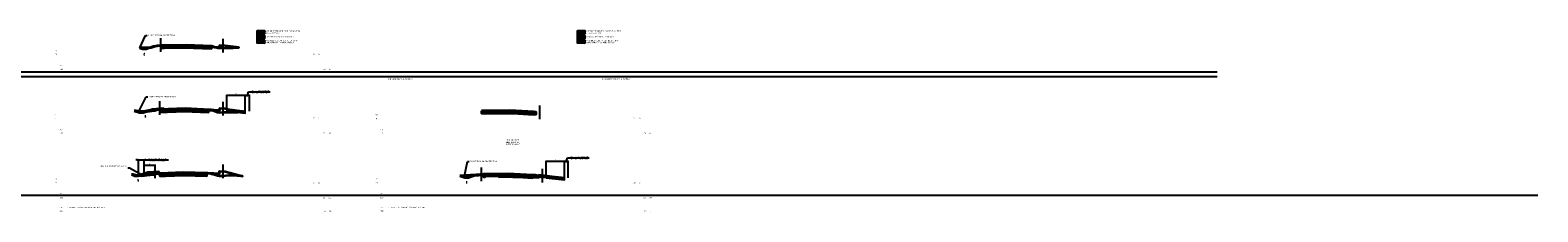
# Model space of a CAD drawing. Header units: feet. Extents: x 2296963 to 2300087, y 574586 to 575596.
# Tile 9 of 9: x 2299264 to 2300087, y 574600 to 574699. Entities that reach past the tile are written whole.
import ezdxf
from ezdxf import colors
from ezdxf.entities.mleader import LeaderData, LeaderLine
from ezdxf.enums import TextEntityAlignment as Align
from ezdxf.math import Vec2, Vec3

# ---------------------------------------------------------------- set-up
doc = ezdxf.new("R2010")
doc.units = ezdxf.units.FT
doc.header["$LTSCALE"] = 5
doc.header["$MEASUREMENT"] = 0
for name, color, linetype in [('0_Xref', 7, 'Continuous'), ('DR_P_Flow_Arrow', 151, 'Continuous'), ('DR_P_Text', 7, 'Continuous'), ('SH_Text', 7, 'Continuous'), ('XS_P_Annotation', 7, 'Continuous'), ('XS_P_Finished_Grade_Seeded', 3, 'Continuous'), ('XS_P_Subgrade', 4, 'Continuous'), ('XS_P_Undercut', 230, 'Continuous'), ('XS_P_Undercut2', 230, 'Continuous')]:
    doc.layers.add(name, color=color, linetype=linetype)
doc.layers.add('SC_Scratch1', color=7, linetype='Continuous', plot=False)
doc.layers.add('VL_Cut_Volume', color=3, linetype='Continuous', lineweight=35, true_color=0x00ff00, plot=False)
doc.layers.add('VL_Fill_Volume', color=5, linetype='Continuous', lineweight=35, true_color=0x0000ff, plot=False)
doc.styles.add('Slanted-Normal', font='font31.shx', dxfattribs={"height": 0.14})
doc.dimstyles.new('Dec-0  Slanted', dxfattribs={"dimtxt": 0.14, "dimasz": 0.14, "dimexe": 0.07, "dimexo": 0.07, "dimgap": 0.07, "dimtad": 1, "dimdec": 0, "dimzin": 3, "dimdsep": 46, "dimtxsty": 'Slanted-Normal', "dimblk": 'Dim1', "dimcen": 0, "dimclrd": 95, "dimclre": 95, "dimclrt": 7, "dimaunit": 1, "dimadec": 5, "dimazin": 3, "dimtfac": 1, "dimtdec": 0, "dimtmove": 1, "dimatfit": 0, "dimldrblk": 'Dim1', "dimfxl": 1, "dimtolj": 1, "dimtzin": 0, "dimlwd": -1, "dimlwe": -1, "dimarcsym": 0})

# ---------------------------------------------------------------- blocks, each defined once
blk = doc.blocks.new('DFL-P')
at = {"layer": 'DR_P_Flow_Arrow', "color": 151, "linetype": 'Continuous', "lineweight": 13}
blk.add_open_spline([(-0.08, 0), (-0.08, 0), (-0.08, 0), (-0.08, 0), (-0.09, 0), (-0.11, 0.01), (-0.12, 0.01), (-0.12, 0.01), (-0.13, 0.01), (-0.14, 0.01), (-0.15, 0.02), (-0.17, -0.02), (-0.18, -0.02), (-0.2, -0.02), (-0.21, 0.02), (-0.23, 0.02), (-0.25, 0.02), (-0.27, -0.03), (-0.28, -0.02), (-0.29, -0.02), (-0.29, 0), (-0.3, 0), (-0.31, 0), (-0.33, 0), (-0.35, 0)], degree=3, knots=[0, 0, 0, 0, 0.009646, 0.009646, 0.009646, 0.112481, 0.112481, 0.112481, 0.179673, 0.179673, 0.179673, 0.350625, 0.350625, 0.350625, 0.544565, 0.544565, 0.544565, 0.756426, 0.756426, 0.756426, 0.832712, 0.832712, 0.832712, 1, 1, 1, 1], dxfattribs=at)
at = {"layer": 'DR_P_Flow_Arrow', "color": 151, "linetype": 'Continuous', "lineweight": 0, "extrusion": (0, 0, -1)}
blk.add_solid([(0.08, 0.02), (0, 0), (0.08, -0.02)], dxfattribs=at)
blk = doc.blocks.new('Dim1')
h = blk.add_hatch(color=4)
h.dxf.hatch_style = 1
h.paths.add_polyline_path([(0, 0), (-1, -0.2), (-1, 0.2)])
at = {"color": 4}
blk.add_lwpolyline([(0, 0), (-1, -0.2), (-1, 0.2), (0, 0)], dxfattribs=at)
blk = doc.blocks.new('*D968')
at = {"layer": 'Defpoints', "color": 0, "transparency": 16777216}
for p in [(2299326.03, 574625.2), (2299326.03, 574620.56), (2299332.04, 574621.55)]:
    blk.add_point(p, dxfattribs=at)
at = {"layer": 'SH_Text', "color": 95, "linetype": 'Continuous', "transparency": 16777216}
for p, q in [((2299326.03, 574620.91), (2299326.03, 574625.55)), ((2299331.34, 574625.2), (2299326.73, 574625.2)), ((2299332.04, 574621.9), (2299332.04, 574625.55))]:
    blk.add_line(p, q, dxfattribs=at)
at = {"layer": 'SH_Text', "color": 95, "transparency": 16777216, "xscale": 0.7000000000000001, "yscale": 0.7000000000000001, "zscale": 0.7000000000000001, "rotation": 180}
blk.add_blockref('Dim1', (2299326.03, 574625.2), dxfattribs=at)
at = {"layer": 'SH_Text', "color": 95, "transparency": 16777216, "xscale": 0.7000000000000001, "yscale": 0.7000000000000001, "zscale": 0.7000000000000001}
blk.add_blockref('Dim1', (2299332.04, 574625.2), dxfattribs=at)
at = {"layer": 'SH_Text', "color": 7, "transparency": 16777216, "insert": (2299329.03, 574625.9), "char_height": 0.7, "attachment_point": 5, "style": 'Slanted-Normal'}
blk.add_mtext("\\A1;6'", dxfattribs=at)
blk = doc.blocks.new('*D987')
at = {"layer": 'Defpoints', "color": 0, "transparency": 16777216}
for p in [(2299322.93, 574628.21), (2299322.93, 574619.53), (2299326.03, 574620.56)]:
    blk.add_point(p, dxfattribs=at)
at = {"layer": 'SH_Text', "color": 95, "linetype": 'Continuous', "transparency": 16777216}
for p, q in [((2299322.23, 574628.21), (2299321.53, 574628.21)), ((2299322.93, 574619.88), (2299322.93, 574628.56)), ((2299322.93, 574628.21), (2299326.03, 574628.21)), ((2299326.03, 574620.91), (2299326.03, 574628.56)), ((2299326.73, 574628.21), (2299339.27, 574628.21))]:
    blk.add_line(p, q, dxfattribs=at)
at = {"layer": 'SH_Text', "color": 95, "transparency": 16777216, "xscale": 0.7000000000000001, "yscale": 0.7000000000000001, "zscale": 0.7000000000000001}
blk.add_blockref('Dim1', (2299322.93, 574628.21), dxfattribs=at)
at = {"layer": 'SH_Text', "color": 95, "transparency": 16777216, "xscale": 0.7000000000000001, "yscale": 0.7000000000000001, "zscale": 0.7000000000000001, "rotation": 180}
blk.add_blockref('Dim1', (2299326.03, 574628.21), dxfattribs=at)
at = {"layer": 'SH_Text', "color": 7, "transparency": 16777216, "char_height": 0.7, "width": 11.3973, "attachment_point": 5, "style": 'Slanted-Normal'}
for s, insert in [("\\A1;MIN. 2' OFFSET FROM", (2299333.35, 574628.91)), ('\\A1;BOTTOM OF SLOPE', (2299333.35, 574627.51))]:
    blk.add_mtext(s, dxfattribs=dict(at, insert=insert))
blk = doc.blocks.new('*D1008')
at = {"layer": 'Defpoints', "color": 0, "transparency": 16777216}
for p in [(2299371.23, 574663.37), (2299371.23, 574655.89), (2299381.23, 574654.57)]:
    blk.add_point(p, dxfattribs=at)
at = {"layer": 'SH_Text', "color": 95, "linetype": 'Continuous', "transparency": 16777216}
for p, q in [((2299371.23, 574656.24), (2299371.23, 574663.72)), ((2299380.53, 574663.37), (2299371.93, 574663.37)), ((2299381.23, 574654.92), (2299381.23, 574663.72))]:
    blk.add_line(p, q, dxfattribs=at)
at = {"layer": 'SH_Text', "color": 95, "transparency": 16777216, "xscale": 0.7000000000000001, "yscale": 0.7000000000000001, "zscale": 0.7000000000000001, "rotation": 180}
blk.add_blockref('Dim1', (2299371.23, 574663.37), dxfattribs=at)
at = {"layer": 'SH_Text', "color": 95, "transparency": 16777216, "xscale": 0.7000000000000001, "yscale": 0.7000000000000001, "zscale": 0.7000000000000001}
blk.add_blockref('Dim1', (2299381.23, 574663.37), dxfattribs=at)
at = {"layer": 'SH_Text', "color": 7, "transparency": 16777216, "insert": (2299376.23, 574664.07), "char_height": 0.7, "attachment_point": 5, "style": 'Slanted-Normal'}
blk.add_mtext("\\A1;10'", dxfattribs=at)
blk = doc.blocks.new('*D1009')
at = {"layer": 'Defpoints', "color": 0, "transparency": 16777216}
for p in [(2299381.23, 574663.37), (2299381.23, 574654.57), (2299383.52, 574654.38)]:
    blk.add_point(p, dxfattribs=at)
at = {"layer": 'SH_Text', "color": 95, "linetype": 'Continuous', "transparency": 16777216}
for p, q in [((2299380.53, 574663.37), (2299379.83, 574663.37)), ((2299381.23, 574654.92), (2299381.23, 574663.72)), ((2299383.52, 574663.37), (2299381.23, 574663.37)), ((2299383.52, 574663.37), (2299381.23, 574663.37)), ((2299382.38, 574663.37), (2299382.95, 574665.3)), ((2299382.95, 574665.3), (2299394.79, 574665.3)), ((2299383.52, 574654.73), (2299383.52, 574663.72))]:
    blk.add_line(p, q, dxfattribs=at)
at = {"layer": 'SH_Text', "color": 95, "transparency": 16777216}
for p, q in [((2299381.93, 574663.37), (2299382.63, 574663.37)), ((2299382.82, 574663.37), (2299382.12, 574663.37))]:
    blk.add_line(p, q, dxfattribs=at)
at = {"layer": 'SH_Text', "color": 95, "transparency": 16777216, "xscale": 0.7000000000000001, "yscale": 0.7000000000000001, "zscale": 0.7000000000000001, "rotation": 180}
blk.add_blockref('Dim1', (2299381.23, 574663.37), dxfattribs=at)
at = {"layer": 'SH_Text', "color": 95, "transparency": 16777216, "xscale": 0.7000000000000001, "yscale": 0.7000000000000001, "zscale": 0.7000000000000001}
blk.add_blockref('Dim1', (2299383.52, 574663.37), dxfattribs=at)
at = {"layer": 'SH_Text', "color": 7, "transparency": 16777216, "char_height": 0.7, "width": 12.4424, "attachment_point": 5, "style": 'Slanted-Normal'}
for s, insert in [("\\A1;MIN. 2' OFFSET FROM", (2299389.52, 574666)), ('\\A1;BOTTOM OF SLOPE', (2299389.52, 574664.6))]:
    blk.add_mtext(s, dxfattribs=dict(at, insert=insert))
blk = doc.blocks.new('*D1010')
at = {"layer": 'Defpoints', "color": 0, "transparency": 16777216}
for p in [(2299545.5, 574627.35), (2299545.5, 574619.42), (2299555.5, 574618.31)]:
    blk.add_point(p, dxfattribs=at)
at = {"layer": 'SH_Text', "color": 95, "linetype": 'Continuous', "transparency": 16777216}
for p, q in [((2299545.5, 574619.77), (2299545.5, 574627.7)), ((2299554.8, 574627.35), (2299546.2, 574627.35)), ((2299555.5, 574618.66), (2299555.5, 574627.7))]:
    blk.add_line(p, q, dxfattribs=at)
at = {"layer": 'SH_Text', "color": 95, "transparency": 16777216, "xscale": 0.7000000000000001, "yscale": 0.7000000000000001, "zscale": 0.7000000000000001, "rotation": 180}
blk.add_blockref('Dim1', (2299545.5, 574627.35), dxfattribs=at)
at = {"layer": 'SH_Text', "color": 95, "transparency": 16777216, "xscale": 0.7000000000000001, "yscale": 0.7000000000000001, "zscale": 0.7000000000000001}
blk.add_blockref('Dim1', (2299555.5, 574627.35), dxfattribs=at)
at = {"layer": 'SH_Text', "color": 7, "transparency": 16777216, "insert": (2299550.5, 574628.05), "char_height": 0.7, "attachment_point": 5, "style": 'Slanted-Normal'}
blk.add_mtext("\\A1;10'", dxfattribs=at)
blk = doc.blocks.new('*D1011')
at = {"layer": 'Defpoints', "color": 0, "transparency": 16777216}
for p in [(2299555.5, 574627.35), (2299555.5, 574618.31), (2299557.49, 574618.1)]:
    blk.add_point(p, dxfattribs=at)
at = {"layer": 'SH_Text', "color": 95, "linetype": 'Continuous', "transparency": 16777216}
for p, q in [((2299554.8, 574627.35), (2299554.1, 574627.35)), ((2299555.5, 574618.66), (2299555.5, 574627.7)), ((2299557.49, 574627.35), (2299555.5, 574627.35)), ((2299557.49, 574627.35), (2299555.5, 574627.35)), ((2299556.5, 574627.35), (2299557.07, 574629.28)), ((2299557.07, 574629.28), (2299568.91, 574629.28)), ((2299557.49, 574618.45), (2299557.49, 574627.7))]:
    blk.add_line(p, q, dxfattribs=at)
at = {"layer": 'SH_Text', "color": 95, "transparency": 16777216}
for p, q in [((2299556.79, 574627.35), (2299556.09, 574627.35)), ((2299556.2, 574627.35), (2299556.9, 574627.35))]:
    blk.add_line(p, q, dxfattribs=at)
at = {"layer": 'SH_Text', "color": 95, "transparency": 16777216, "xscale": 0.7000000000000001, "yscale": 0.7000000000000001, "zscale": 0.7000000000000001, "rotation": 180}
blk.add_blockref('Dim1', (2299555.5, 574627.35), dxfattribs=at)
at = {"layer": 'SH_Text', "color": 95, "transparency": 16777216, "xscale": 0.7000000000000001, "yscale": 0.7000000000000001, "zscale": 0.7000000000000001}
blk.add_blockref('Dim1', (2299557.49, 574627.35), dxfattribs=at)
at = {"layer": 'SH_Text', "color": 7, "transparency": 16777216, "char_height": 0.7, "width": 12.4424, "attachment_point": 5, "style": 'Slanted-Normal'}
for s, insert in [("\\A1;MIN. 2' OFFSET FROM", (2299563.65, 574629.98)), ('\\A1;BOTTOM OF SLOPE', (2299563.65, 574628.58))]:
    blk.add_mtext(s, dxfattribs=dict(at, insert=insert))

msp = doc.modelspace()

# ---------------------------------------------------------------- hatches: boundary and pattern name
at = {"layer": 'XS_P_Finished_Grade_Seeded'}
h = msp.add_hatch(dxfattribs=at)
h.set_pattern_fill('ANSI38', color=256, scale=3)
h.set_pattern_definition([(45, (874.99828, 25.5655), (-0.265165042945, 0.265165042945), []), (135, (874.99828, 25.5655), (-0.795495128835, 0.265165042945), [0.9375, -0.5625])])
h.paths.add_polyline_path([(2299391.663, 574693.49), (2299387.663, 574693.49), (2299387.663, 574691.74), (2299391.663, 574691.74)])
h = msp.add_hatch(dxfattribs=at)
h.set_pattern_fill('ANSI38', color=256, scale=3)
h.set_pattern_definition([(45, (1049.99793, 25.5655), (-0.265165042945, 0.265165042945), []), (135, (1049.99793, 25.5655), (-0.795495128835, 0.265165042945), [0.9375, -0.5625])])
h.paths.add_polyline_path([(2299566.663, 574693.49), (2299562.663, 574693.49), (2299562.663, 574691.74), (2299566.663, 574691.74)])
h = msp.add_hatch(dxfattribs=at)
h.set_pattern_fill('ANSI38', color=256, scale=3)
h.set_pattern_definition([(45, (1297.0776, -30.8732), (-0.265165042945, 0.265165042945), []), (135, (1297.0776, -30.8732), (-0.795495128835, 0.265165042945), [0.9375, -0.5625])])
h.paths.add_polyline_path([(2299371.233, 574654.894), (2299381.233, 574653.644), (2299381.233, 574654.644), (2299371.233, 574655.894)])
h = msp.add_hatch(dxfattribs=at)
h.set_pattern_fill('ANSI38', color=256, scale=3)
h.set_pattern_definition([(45, (1232.54155, -74.3294), (-0.265165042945, 0.265165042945), []), (135, (1232.54155, -74.3294), (-0.795495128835, 0.265165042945), [0.9375, -0.5625])])
h.paths.add_polyline_path([(2299326.03, 574619.56), (2299328.036, 574620.229), (2299332.031, 574620.549), (2299332.031, 574621.549), (2299328.036, 574621.229), (2299326.03, 574620.56)])
h = msp.add_hatch(dxfattribs=at)
h.set_pattern_fill('ANSI38', color=256, scale=3)
h.set_pattern_definition([(45, (1471.34724, -67.3926), (-0.265165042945, 0.265165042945), []), (135, (1471.34724, -67.3926), (-0.795495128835, 0.265165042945), [0.9375, -0.5625])])
h.paths.add_polyline_path([(2299545.503, 574618.415), (2299555.503, 574617.304), (2299555.503, 574618.305), (2299545.503, 574619.416)])
at = {"layer": 'XS_P_Undercut'}
h = msp.add_hatch(dxfattribs=at)
h.set_pattern_fill('ANSI37', color=256, scale=3)
h.set_pattern_definition([(45, (1395.01695, -6.69204), (-0.265165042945, 0.265165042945), []), (135, (1395.01695, -6.69204), (-0.265165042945, -0.265165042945), [])])
h.paths.add_polyline_path([(2299391.663, 574698.709), (2299387.663, 574698.709), (2299387.663, 574696.959), (2299391.663, 574696.959)])
h = msp.add_hatch(dxfattribs=at)
h.set_pattern_fill('ANSI37', color=256, scale=3)
h.set_pattern_definition([(45, (1570.0166, -6.69204), (-0.265165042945, 0.265165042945), []), (135, (1570.0166, -6.69204), (-0.265165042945, -0.265165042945), [])])
h.paths.add_polyline_path([(2299566.663, 574698.709), (2299562.663, 574698.709), (2299562.663, 574696.959), (2299566.663, 574696.959)])
at = {"layer": 'XS_P_Undercut2'}
h = msp.add_hatch(dxfattribs=at)
h.set_pattern_fill('ANSI31', color=256, scale=3)
h.set_pattern_definition([(45, (1399.99724, -0.32678), (-0.265165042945, 0.265165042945), [])])
h.paths.add_polyline_path([(2299391.663, 574696.1), (2299387.663, 574696.1), (2299387.663, 574694.35), (2299391.663, 574694.35)])
h = msp.add_hatch(dxfattribs=at)
h.set_pattern_fill('ANSI31', color=256, scale=3)
h.set_pattern_definition([(45, (1574.9969, -0.32678), (-0.265165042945, 0.265165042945), [])])
h.paths.add_polyline_path([(2299566.663, 574696.1), (2299562.663, 574696.1), (2299562.663, 574694.35), (2299566.663, 574694.35)])

# ---------------------------------------------------------------- linework, layer by layer
at = {"layer": 'SC_Scratch1', "flags": 128}
for points in [[(2299335.233, 574687.145), (2299335.233, 574694.598)], [(2299369.22, 574686.776), (2299369.22, 574694.229)], [(2299387.663, 574696.1), (2299387.663, 574696.959)], [(2299387.663, 574693.49), (2299387.663, 574694.35)], [(2299562.663, 574696.1), (2299562.663, 574696.959)], [(2299562.663, 574693.49), (2299562.663, 574694.35)], [(2299911.811, 574676.1), (2297852.707, 574676.1)], [(2299911.811, 574673.49), (2297852.707, 574673.49)], [(2299334.668, 574652.691), (2299334.668, 574660.144)], [(2299369.22, 574652.42), (2299369.22, 574659.873)], [(2299542.016, 574650.43), (2299542.016, 574657.883)], [(2299332.036, 574618.196), (2299332.036, 574625.649)], [(2299369.22, 574618.159), (2299369.22, 574625.612)], [(2299510.231, 574616.58), (2299510.231, 574624.033)], [(2299543.485, 574615.929), (2299543.485, 574623.382)], [(2300086.81, 574608.709), (2298027.706, 574608.709)]]:
    msp.add_lwpolyline(points, dxfattribs=at)
at = {"layer": 'SH_Text', "flags": 128}
for points in [[(2299387.663, 574698.709), (2299391.663, 574698.709), (2299391.663, 574696.959), (2299387.663, 574696.959)], [(2299387.663, 574696.1), (2299391.663, 574696.1), (2299391.663, 574694.35), (2299387.663, 574694.35)], [(2299387.663, 574693.49), (2299391.663, 574693.49), (2299391.663, 574691.74), (2299387.663, 574691.74)], [(2299562.663, 574698.709), (2299566.663, 574698.709), (2299566.663, 574696.959), (2299562.663, 574696.959)], [(2299562.663, 574696.1), (2299566.663, 574696.1), (2299566.663, 574694.35), (2299562.663, 574694.35)], [(2299562.663, 574693.49), (2299566.663, 574693.49), (2299566.663, 574691.74), (2299562.663, 574691.74)]]:
    msp.add_lwpolyline(points, close=True, dxfattribs=at)
at = {"layer": 'VL_Cut_Volume', "flags": 128}
for points in [[(2299323.455, 574689.323), (2299325.061, 574688.787), (2299327.061, 574688.787), (2299328.531, 574689.277)], [(2299333.148, 574690.331), (2299333.722, 574690.504), (2299334.245, 574690.547), (2299335.649, 574690.608), (2299337.222, 574690.657), (2299349.034, 574690.94), (2299362.74, 574690.29), (2299363.429, 574690.24), (2299364.666, 574689.718), (2299365.68, 574689.474), (2299365.672, 574689.474), (2299364.15, 574689.566), (2299364.15, 574689.562), (2299362.733, 574689.597), (2299362.73, 574689.29), (2299349.034, 574689.94), (2299339.348, 574689.722), (2299335.649, 574689.608), (2299335.65, 574690.531)], [(2299320.571, 574654.945), (2299323.452, 574653.985), (2299325.452, 574653.985), (2299327.432, 574654.645), (2299326, 574654.55), (2299321.768, 574654.869)], [(2299334.854, 574655.649), (2299334.864, 574654.649), (2299338.713, 574654.784), (2299348.37, 574655.142), (2299361.22, 574654.567), (2299361.227, 574655.26), (2299363.268, 574655.227), (2299363.042, 574655.331), (2299362.527, 574655.468), (2299361.734, 574655.545), (2299348.37, 574656.142)], [(2299510.25, 574654.893), (2299510.25, 574653.659), (2299512.042, 574653.683), (2299512.046, 574653.943), (2299517.236, 574654.018), (2299525.636, 574654.098), (2299530.828, 574653.786), (2299538.677, 574653.367), (2299538.681, 574653.11), (2299540.03, 574653.034), (2299540.03, 574654.263), (2299538.687, 574654.367), (2299525.636, 574655.098), (2299512.036, 574654.943)], [(2299319.101, 574620.134), (2299320.926, 574619.526), (2299322.926, 574619.526), (2299323.226, 574619.626), (2299322.857, 574619.659), (2299321.248, 574619.934), (2299320.102, 574620.129)], [(2299334.519, 574620.841), (2299334.036, 574620.811), (2299334.036, 574620.475), (2299334.522, 574620.504), (2299334.529, 574619.841), (2299337.654, 574619.976), (2299347.57, 574620.34), (2299352.233, 574620.184), (2299360.35, 574619.878), (2299360.36, 574620.878), (2299347.57, 574621.34)], [(2299498.45, 574619.44), (2299501.081, 574618.563), (2299503.081, 574618.563), (2299506.231, 574619.613), (2299511.227, 574620.013), (2299511.227, 574620.33), (2299509.471, 574620.284), (2299507.307, 574619.982), (2299501.152, 574619.721)], [(2299511.227, 574620.33), (2299511.227, 574619.33), (2299524.835, 574619.528), (2299530.306, 574619.327), (2299538.06, 574618.874), (2299538.07, 574619.874), (2299524.835, 574620.528)], [(2299538.06, 574618.874), (2299538.066, 574618.7), (2299538.414, 574618.697), (2299538.414, 574618.719), (2299541.498, 574618.534), (2299541.498, 574619.302), (2299539.566, 574619.788), (2299538.07, 574619.874)]]:
    msp.add_lwpolyline(points, close=True, dxfattribs=at)
at = {"layer": 'VL_Fill_Volume', "flags": 128}
for points in [[(2299328.531, 574689.277), (2299331.233, 574690.178), (2299333.148, 574690.331), (2299329.93, 574689.353), (2299328.917, 574689.274)], [(2299335.65, 574690.531), (2299335.65, 574689.193), (2299337.233, 574689.24), (2299349.034, 574689.523), (2299352.903, 574689.331), (2299362.73, 574688.873), (2299362.73, 574689.597), (2299352.233, 574689.847), (2299340.317, 574689.609), (2299337.233, 574689.424), (2299337.233, 574690.657)], [(2299365.68, 574689.474), (2299366.2, 574689.348), (2299367.131, 574689.278), (2299368.026, 574689.313), (2299369.467, 574689.204), (2299371.556, 574689.169), (2299377.809, 574689.428), (2299370.233, 574690.375), (2299367.233, 574690.615), (2299367.233, 574689.381)], [(2299327.432, 574654.645), (2299328.884, 574654.742), (2299330.27, 574654.897), (2299331.849, 574655.132), (2299333.319, 574655.597), (2299334.854, 574655.649), (2299334.864, 574654.232), (2299338.713, 574654.367), (2299348.37, 574654.725), (2299352.233, 574654.558), (2299361.22, 574654.151), (2299361.227, 574655.26), (2299352.233, 574655.405), (2299336.668, 574654.97), (2299336.668, 574656.204), (2299330.668, 574655.724)], [(2299363.268, 574655.227), (2299363.665, 574655.045), (2299366.038, 574654.255), (2299367.392, 574654.035), (2299369.757, 574654.185), (2299377.224, 574654.271), (2299370.233, 574656.019), (2299367.233, 574656.259), (2299367.233, 574655.025), (2299364.149, 574655.213)], [(2299512.042, 574653.687), (2299512.046, 574653.526), (2299517.236, 574653.601), (2299525.636, 574653.681), (2299527.233, 574653.585), (2299538.677, 574652.95), (2299538.681, 574653.11), (2299536.943, 574653.215), (2299536.943, 574653.181), (2299527.233, 574653.731), (2299514.382, 574653.731)], [(2299323.226, 574619.626), (2299324.743, 574619.491), (2299327.518, 574619.871), (2299331.079, 574620.273), (2299332.907, 574620.753), (2299334.036, 574620.811), (2299334.036, 574621.709), (2299328.036, 574621.229)], [(2299334.522, 574620.504), (2299334.529, 574619.424), (2299337.654, 574619.56), (2299347.57, 574619.923), (2299360.35, 574619.461), (2299360.36, 574620.872), (2299357.94, 574620.965), (2299352.233, 574620.963), (2299337.128, 574620.661), (2299334.522, 574620.504)], [(2299357.94, 574620.965), (2299364.149, 574620.967), (2299367.233, 574620.764), (2299367.233, 574621.998), (2299370.233, 574621.758), (2299379.781, 574619.371), (2299373.997, 574619.63), (2299372.32, 574619.624), (2299368.834, 574619.365), (2299367.705, 574619.322), (2299367.166, 574619.31), (2299366.077, 574619.403), (2299364.392, 574620.098), (2299363.03, 574620.422), (2299362.196, 574620.735), (2299361.869, 574620.778), (2299360.726, 574620.858)], [(2299511.23, 574620.013), (2299511.237, 574618.913), (2299512.231, 574618.927), (2299512.231, 574620.093)], [(2299519.455, 574619.026), (2299524.835, 574619.112), (2299527.233, 574619.023), (2299530.306, 574618.91), (2299538.06, 574618.457), (2299538.066, 574618.712), (2299527.233, 574619.181)], [(2299541.498, 574619.302), (2299542.434, 574619.066), (2299542.824, 574618.926), (2299543.349, 574618.911), (2299554.332, 574618.298), (2299544.498, 574619.528), (2299541.498, 574619.768)]]:
    msp.add_lwpolyline(points, close=True, dxfattribs=at)
at = {"layer": 'XS_P_Finished_Grade_Seeded', "flags": 128}
for points in [[(2299371.233, 574654.894), (2299381.233, 574653.644), (2299381.233, 574654.644), (2299371.233, 574655.894)], [(2299326.03, 574619.56), (2299328.036, 574620.229), (2299332.031, 574620.549), (2299332.031, 574621.549), (2299328.036, 574621.229), (2299326.03, 574620.56)], [(2299545.503, 574618.415), (2299555.503, 574617.304), (2299555.503, 574618.305), (2299545.503, 574619.416)]]:
    msp.add_lwpolyline(points, close=True, dxfattribs=at)
at = {"layer": 'XS_P_Subgrade'}
for p, q in [((2299510.25, 574654.893), (2299510.25, 574653.659)), ((2299540.03, 574653.034), (2299540.03, 574654.269))]:
    msp.add_line(p, q, dxfattribs=at)

# ---------------------------------------------------------------- block references
at = {"layer": 'DR_P_Text', "xscale": 5, "yscale": 5, "zscale": 5, "rotation": 90}
for p in [(2299326.061, 574686.787), (2299326.67, 574652.979), (2299322.708, 574618.058), (2299502.081, 574617.034)]:
    msp.add_blockref('DFL-P', p, dxfattribs=at)

# ---------------------------------------------------------------- texts
at = {"layer": '0_Xref', "insert": (2299527.233, 574637.822), "char_height": 0.7, "width": 9.5655, "attachment_point": 5, "style": 'Slanted-Normal'}
msp.add_mtext('END PROJECT\\PMEET EXISTING\\PBUTT END JOINT', dxfattribs=at)
at = {"layer": 'SH_Text', "style": 'Slanted-Normal'}
for s, p in [('56', (2299423.912, 574677.259)), ('59', (2299426.891, 574677.259)), ('53', (2299423.793, 574642.259)), ('96', (2299426.824, 574642.259)), ('64', (2299598.798, 574642.259)), ('6', (2299601.988, 574642.259)), ('52', (2299423.768, 574607.259)), ('129', (2299426.71, 574607.259)), ('63', (2299598.62, 574607.259)), ('24', (2299601.868, 574607.259))]:
    msp.add_text(s, height=0.7, dxfattribs=at).set_placement(p)
at = {"layer": 'SH_Text', "char_height": 0.7, "attachment_point": 4, "style": 'Slanted-Normal'}
for s, insert, width in [('ASPHALT REMOVED, PAID FOR AS ITEM 203 EXCAVATION', (2299392.354, 574697.873), 18.5), ('AMENDED VEGETATED FILTER STRIP\\PSEE SHEETS 51-52 FOR DETAILS', (2299392.354, 574692.615), 18.26421), ('ITEM 202, PAVEMENT REMOVED', (2299392.354, 574695.225), 18.26421), ('ASPHALT REMOVED, PAID FOR AS ITEM 203 EXCAVATION', (2299567.353, 574697.873), 18.5), ('AMENDED VEGETATED FILTER STRIP\\PSEE SHEETS 51-52 FOR DETAILS', (2299567.353, 574692.615), 18.26421), ('ITEM 202, PAVEMENT REMOVED', (2299567.353, 574695.225), 18.26421)]:
    msp.add_mtext(s, dxfattribs=dict(at, insert=insert, width=width))
at = {"layer": 'SH_Text', "linetype": 'ByBlock', "char_height": 0.7, "attachment_point": 5, "style": 'Slanted-Normal'}
for s, insert in [('30', (2299418.691, 574685.776)), ('23', (2299421.607, 574685.776)), ('30', (2299418.691, 574650.776)), ('41', (2299421.607, 574650.776)), ('31', (2299593.691, 574650.776)), ('3', (2299596.607, 574650.776)), ('27', (2299418.691, 574615.776)), ('63', (2299421.607, 574615.776)), ('38', (2299593.691, 574615.776)), ('3', (2299596.607, 574615.776))]:
    msp.add_mtext(s, dxfattribs=dict(at, insert=insert))
at = {"layer": 'XS_P_Annotation', "style": 'Slanted-Normal'}
for s, p in [('24', (2299277.859, 574685.739)), ('*7', (2299277.859, 574687.739)), ('158', (2299280.775, 574677.586)), ('*47', (2299280.775, 574679.586)), ('*10', (2299277.859, 574652.739)), ('*0', (2299452.858, 574652.739)), ('33', (2299277.859, 574650.739)), ('*50', (2299280.775, 574644.586)), ('0', (2299452.858, 574650.739)), ('*19', (2299455.774, 574644.586)), ('167', (2299280.775, 574642.586)), ('67', (2299455.774, 574642.586)), ('27', (2299277.859, 574615.739)), ('*8', (2299277.859, 574617.739)), ('24', (2299452.858, 574615.739)), ('*7', (2299452.858, 574617.739)), ('*147', (2299280.775, 574602.223)), ('161', (2299280.775, 574607.586)), ('*50', (2299280.775, 574609.586)), ('133', (2299455.774, 574607.586)), ('*39', (2299455.774, 574609.586)), ('*58', (2299455.774, 574602.223)), ('486', (2299280.775, 574600.223)), ('161', (2299424.525, 574600.223)), ('284', (2299427.442, 574600.223)), ('200', (2299455.774, 574600.223)), ('127', (2299599.525, 574600.223)), ('30', (2299602.441, 574600.223))]:
    msp.add_text(s, height=0.7, dxfattribs=at).set_placement(p, align=Align.MIDDLE_CENTER)
for s, p in [('END SEEDING STA. 34+00.00', (2299459.077, 574672.34)), ('END EARTHWORK STA. 34+00.00', (2299576.158, 574672.34)), ('* - ITEM 670 SLOPE EROSION PROTECTION', (2299284.078, 574602.223)), ('* - ITEM 670 SLOPE EROSION PROTECTION', (2299459.077, 574602.223))]:
    msp.add_text(s, height=0.7, dxfattribs=at).set_placement(p, align=Align.MIDDLE_LEFT)

# ---------------------------------------------------------------- dimensions: what is measured, and where the dimension line sits
at = {"layer": 'SH_Text'}
for base, p1, p2, picture, middle in [((2299371.233, 574663.371), (2299381.233, 574654.568), (2299371.233, 574655.894), '*D1008', (2299376.233, 574664.071)), ((2299545.503, 574627.35), (2299555.503, 574618.305), (2299545.503, 574619.416), '*D1010', (2299550.503, 574628.05)), ((2299326.03, 574625.203), (2299332.036, 574621.549), (2299326.03, 574620.56), '*D968', (2299329.033, 574625.903))]:
    dim = msp.add_linear_dim(base=base, p1=p1, p2=p2, dimstyle='Dec-0  Slanted', override={"dimpost": "'", "dimtfac": 0.7}, dxfattribs=at)
    dim.commit()
    dim.dimension.update_dxf_attribs({"geometry": picture, "text_midpoint": middle})
for base, p1, p2, picture, middle in [((2299381.233, 574663.371), (2299383.519, 574654.378), (2299381.233, 574654.568), '*D1009', (2299383.304, 574665.296)), ((2299555.503, 574627.35), (2299557.491, 574618.104), (2299555.503, 574618.305), '*D1011', (2299557.424, 574629.275))]:
    dim = msp.add_linear_dim(base=base, p1=p1, p2=p2, text="MIN. 2' OFFSET FROM\\X BOTTOM OF SLOPE", dimstyle='Dec-0  Slanted', override={"dimpost": "'", "dimtfac": 0.7}, dxfattribs=at)
    dim.commit()
    dim.dimension.update_dxf_attribs({"geometry": picture, "text_midpoint": middle})
dim = msp.add_linear_dim(base=(2299322.926, 574628.212), p1=(2299326.03, 574620.56), p2=(2299322.926, 574619.526), text="MIN. 2' OFFSET FROM\\X BOTTOM OF SLOPE", dimstyle='Dec-0  Slanted', override={"dimpost": "'", "dimtfac": 0.7}, dxfattribs=at)
dim.commit()
dim.dimension.update_dxf_attribs({"geometry": '*D987', "text_midpoint": (2299333.349, 574628.212), "dimtype": 160})

# ---------------------------------------------------------------- leaders
at = {"layer": 'XS_P_Annotation'}
ml = msp.add_multileader_mtext('Standard', dxfattribs=at)
ml.set_content('SLOPE EROSION PROTECTION', color=256, style='Slanted-Normal')
ml.set_leader_properties()
ml.set_arrow_properties(name='Dim1')
ml.build(insert=Vec2(0, 0))
ml.multileader.update_dxf_attribs({"text_right_attachment_type": 3, "dogleg_length": 0.18, "arrow_head_size": 0.7, "scale": 5})
ctx = ml.context
ctx.base_point, ctx.scale, ctx.char_height, ctx.arrow_head_size, ctx.landing_gap_size, ctx.plane_origin = Vec3(2299327.701, 574696.071), 5, 0.7, 0.7, 0.45, Vec3(2299327.295, 574687.454)
ctx.right_attachment = 3
notes = []
notes.append((ctx, [(1, (1, 1, 0), (2299326.801, 574696.071), (1, 0), 0.9, [(1, [(2299328.85, 574689.383), (2299323.765, 574689.219)], 0, [])])]))
ctx.mtext.insert, ctx.mtext.width, ctx.mtext.flow_direction = Vec3(2299328.151, 574696.421), 8.47466, 5
ml = msp.add_multileader_mtext('Standard', dxfattribs=at)
ml.set_content('SLOPE EROSION PROTECTION', color=256, style='Slanted-Normal')
ml.set_leader_properties()
ml.set_arrow_properties(name='Dim1')
ml.build(insert=Vec2(0, 0))
ml.multileader.update_dxf_attribs({"text_right_attachment_type": 3, "dogleg_length": 0.18, "arrow_head_size": 0.7, "scale": 5})
ctx = ml.context
ctx.base_point, ctx.scale, ctx.char_height, ctx.arrow_head_size, ctx.landing_gap_size, ctx.plane_origin = Vec3(2299328.101, 574662.644), 5, 0.7, 0.7, 0.45, Vec3(2299325.95, 574652.977)
ctx.right_attachment = 3
notes.append((ctx, [(1, (1, 1, 0), (2299327.201, 574662.644), (1, 0), 0.9, [(1, [(2299330.051, 574655.519), (2299323.013, 574654.132)], 0, [])])]))
ctx.mtext.insert, ctx.mtext.width, ctx.mtext.flow_direction = Vec3(2299328.551, 574662.994), 8.47466, 5
ml = msp.add_multileader_mtext('Standard', dxfattribs=at)
ml.set_content('SLOPE EROSION PROTECTION', color=256, style='Slanted-Normal')
ml.set_leader_properties()
ml.set_arrow_properties(name='Dim1')
ml.build(insert=Vec2(0, 0))
ml.multileader.update_dxf_attribs({"text_right_attachment_type": 3, "dogleg_length": 0.18, "arrow_head_size": 0.7, "scale": 5})
ctx = ml.context
ctx.base_point, ctx.scale, ctx.char_height, ctx.arrow_head_size, ctx.landing_gap_size, ctx.plane_origin = Vec3(2299503.491, 574627.322), 5, 0.7, 0.7, 0.45, Vec3(2299501.724, 574617.483)
ctx.right_attachment = 3
notes.append((ctx, [(1, (1, 1, 0), (2299502.591, 574627.322), (1, 0), 0.9, [(1, [(2299503.662, 574618.777), (2299500.789, 574618.661)], 0, [])])]))
ctx.mtext.insert, ctx.mtext.width, ctx.mtext.flow_direction = Vec3(2299503.941, 574627.672), 8.47466, 5
ml = msp.add_multileader_mtext('Standard', dxfattribs=at)
ml.set_content('SLOPE EROSION PROTECTION', color=256, style='Slanted-Normal')
ml.set_leader_properties()
ml.set_arrow_properties(name='Dim1')
ml.build(insert=Vec2(0, 0))
ml.multileader.update_dxf_attribs({"text_right_attachment_type": 3, "dogleg_length": 0.18, "arrow_head_size": 0.7, "scale": 5})
ctx = ml.context
ctx.base_point, ctx.scale, ctx.char_height, ctx.arrow_head_size, ctx.landing_gap_size, ctx.plane_origin = Vec3(2299308.203, 574624.888), 5, 0.7, 0.7, 0.45, Vec3(2299321.892, 574612.319)
ctx.right_attachment, ctx.text_align_type = 3, 2
notes.append((ctx, [(0, (1, 1, 0), (2299318.119, 574623.722), (-1, 0), 0.9, [(1, [(2299319.513, 574619.997), (2299324.646, 574620.099)], 0, [])])]))
ctx.mtext.insert, ctx.mtext.width, ctx.mtext.alignment, ctx.mtext.flow_direction = Vec3(2299316.769, 574625.238), 8.47466, 3, 5
for ctx, leaders in notes:
    for number, flags, end, landing, length, lines in leaders:
        leader = LeaderData()
        leader.index, (leader.has_last_leader_line, leader.has_dogleg_vector, leader.attachment_direction) = number, flags
        leader.last_leader_point, leader.dogleg_vector, leader.dogleg_length = Vec3(end), Vec3(landing), length
        for number, points, colour, breaks in lines:
            line = LeaderLine()
            line.index, line.vertices, line.color, line.breaks = number, Vec3.list(points), colors.encode_raw_color(colour), breaks
            leader.lines.append(line)
        ctx.leaders.append(leader)

doc.saveas('drawing.dxf')
